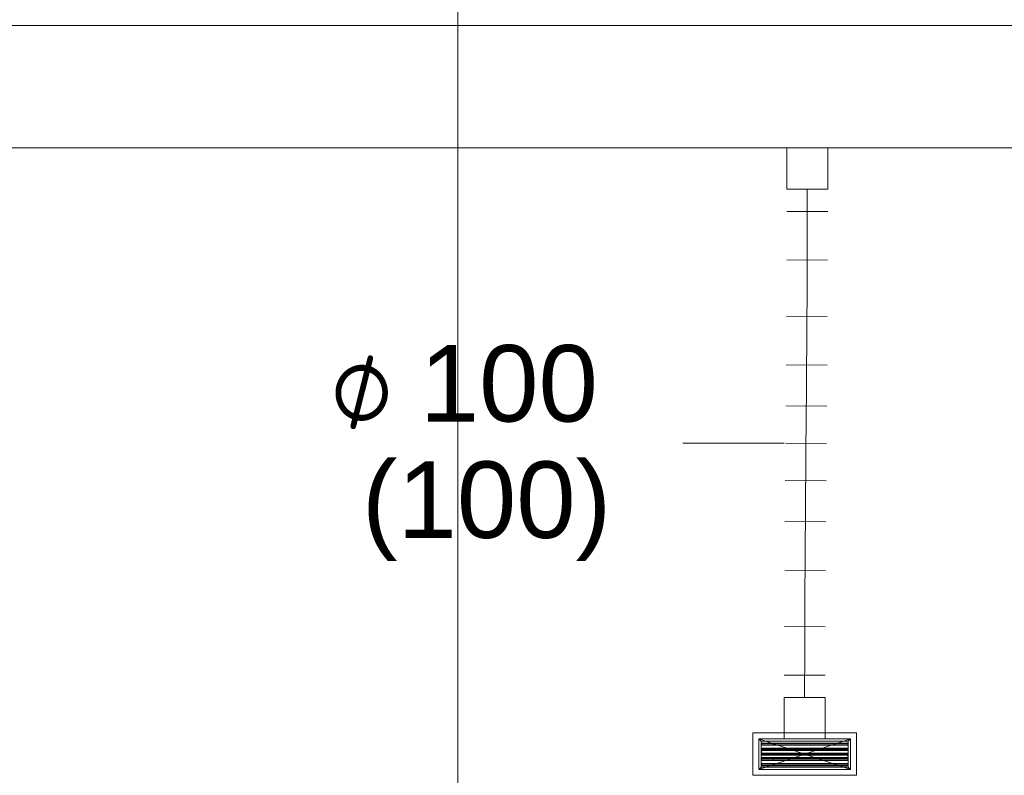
# Model space of a CAD drawing. Header units: metres. Extents: x 2.9 to 42.3, y -72.9 to -49.3.
# Tile 245 of 256: x 32.4 to 34.8, y -70.3 to -68.5. Entities that reach past the tile are written whole.
import ezdxf

# ---------------------------------------------------------------- set-up
doc = ezdxf.new("R2010")
doc.units = ezdxf.units.M
doc.linetypes.add('Oculto 1_5', pattern=[0.0022, 0.0015, -0.0007000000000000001])
for name, color, linetype, lineweight in [('A-DETL', 7, 'Oculto 1_5', 18), ('DUTOS', 7, 'Continuous', 18), ('FLEXIVEIS', 7, 'Continuous', 18), ('G-ANNO-SYMB', 7, 'Continuous', 9), ('G-IMPT', 7, 'Continuous', 18), ('M-HVAC-DUCT', 7, 'Continuous', 18), ('M-HVAC-DUCT-CNTR', 7, 'Continuous', 18)]:
    doc.layers.add(name, color=color, linetype=linetype, lineweight=lineweight)
doc.layers.add('M-HVAC-DUCT-IDEN', color=1, linetype='Continuous', lineweight=9, true_color=0xff0000)
doc.styles.add('Arial_1', font='arial.ttf', dxfattribs={"height": 0.1874999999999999})
doc.styles.add('Segoe UI Symbol', font='seguisym.ttf', dxfattribs={"height": 0.00238125})

# ---------------------------------------------------------------- blocks, each defined once
blk = doc.blocks.new('M_Tampa retangular - Padrão-945500-2PAV')
at = {"layer": 'M-HVAC-DUCT', "color": 96, "true_color": 0x008000}
for p, q in [((17.32632107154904, -70.22179347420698), (17.10132107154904, -70.22179347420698)), ((17.10132107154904, -70.22179347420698), (17.10132107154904, -70.29679347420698)), ((17.32632107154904, -70.29679347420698), (17.32632107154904, -70.22179347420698)), ((17.10132107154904, -70.29679347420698), (17.32632107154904, -70.29679347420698))]:
    blk.add_line(p, q, dxfattribs=at)
blk = doc.blocks.new('M_Encaixe de duto redondo - Padrão-945521-2PAV')
at = {"layer": 'M-HVAC-DUCT', "color": 96, "true_color": 0x008000}
for p, q in [((17.16382107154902, -70.12019347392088), (17.16382107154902, -70.22179347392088)), ((17.21382107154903, -70.12019347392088), (17.16382107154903, -70.12019347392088)), ((17.26382107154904, -70.12019347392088), (17.21382107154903, -70.12019347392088)), ((17.26382107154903, -70.22179347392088), (17.26382107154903, -70.12019347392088))]:
    blk.add_line(p, q, dxfattribs=at)
blk = doc.blocks.new('M_Encaixe de duto redondo - Padrão-V78-2PAV')
at = {"layer": 'M-HVAC-DUCT', "color": 96, "true_color": 0x008000}
for p, q in [((1.732587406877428e-14, 0.05000000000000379), (0.1016000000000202, 0.05000000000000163)), ((0.1016000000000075, -8.601395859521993e-15), (0.1016000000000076, 0.04999999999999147)), ((0.1016000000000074, -0.05000000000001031), (0.1016000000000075, -9.248947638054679e-15)), ((0.1016000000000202, -0.04999999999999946), (1.732587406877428e-14, -0.04999999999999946))]:
    blk.add_line(p, q, dxfattribs=at)
blk = doc.blocks.new('AH-0-AG 225x75 - TROX_AH-0-AG_225x75_dxf_QMODEL_916299a9_f66b_46ba_af9d_4a70e7dbf2f8-898152-2PAV')
at = {"layer": 'A-DETL', "color": 1, "linetype": 'Continuous', "true_color": 0xff0000}
for p, q in [((-0.1269999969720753, -0.05200000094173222), (-0.1269999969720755, 0.05200000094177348)), ((-0.1269999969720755, 0.05200000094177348), (0.1269999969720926, 0.05200000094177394)), ((0.1269999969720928, -0.05200000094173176), (0.1269999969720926, 0.05200000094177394)), ((-0.112500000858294, 0.03750000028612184), (-0.1070000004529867, 0.03199999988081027)), ((-0.1125000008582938, -0.03750000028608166), (-0.112500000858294, 0.03750000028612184)), ((-0.112500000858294, 0.03750000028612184), (-0.1070000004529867, 0.03199999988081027)), ((-0.1070000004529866, -0.03199999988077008), (-0.1070000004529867, 0.03199999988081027)), ((-0.1070000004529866, -0.03199999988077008), (-0.1070000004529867, 0.03199999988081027)), ((-0.1070000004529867, 0.03199999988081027), (0.1070000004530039, 0.03199999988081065)), ((-0.1059999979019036, 0.02700000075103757), (-0.1059999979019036, 0.02574999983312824)), ((0.1059999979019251, 0.02700000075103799), (-0.1059999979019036, 0.02700000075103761)), ((-0.1059999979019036, 0.0257499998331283), (-0.1059999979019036, 0.02274999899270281)), ((-0.1059999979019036, 0.0257499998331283), (0.1059999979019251, 0.02574999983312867)), ((-0.07699999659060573, 0.02574999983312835), (-0.0769999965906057, 0.02274999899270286)), ((0.1059999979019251, 0.02700000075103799), (0.1059999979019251, 0.02574999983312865)), ((0.1059999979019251, 0.02574999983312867), (0.1059999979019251, 0.02274999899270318)), ((0.1125000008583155, 0.03750000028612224), (0.1070000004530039, 0.03199999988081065)), ((0.1125000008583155, 0.03750000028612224), (0.1070000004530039, 0.03199999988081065)), ((0.107000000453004, -0.03199999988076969), (0.1070000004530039, 0.03199999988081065)), ((0.107000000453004, -0.03199999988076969), (0.1070000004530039, 0.03199999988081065)), ((0.1125000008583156, -0.03750000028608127), (0.1125000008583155, 0.03750000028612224)), ((-0.1065000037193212, 0.002500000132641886), (-0.1065000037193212, 0.002451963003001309)), ((0.1065000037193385, 0.002500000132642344), (-0.1065000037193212, 0.002500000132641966)), ((-0.1065000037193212, 0.002451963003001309), (-0.1065000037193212, 0.002309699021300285)), ((0.1065000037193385, 0.002451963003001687), (-0.1065000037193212, 0.002451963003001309)), ((-0.1065000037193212, 0.002309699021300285), (-0.1065000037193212, 0.002078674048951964)), ((0.1065000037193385, 0.002309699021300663), (-0.1065000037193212, 0.002309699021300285)), ((-0.1065000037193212, 0.002078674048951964), (-0.1065000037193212, 0.001767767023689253)), ((0.1065000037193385, 0.002078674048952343), (-0.1065000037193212, 0.002078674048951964)), ((-0.1065000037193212, 0.001767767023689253), (-0.1065000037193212, 0.001388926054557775)), ((0.1065000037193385, 0.001767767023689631), (-0.1065000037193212, 0.001767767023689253)), ((-0.1065000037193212, 0.001388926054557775), (-0.1065000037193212, 0.0009567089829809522)), ((0.1065000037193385, 0.001388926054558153), (-0.1065000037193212, 0.001388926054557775)), ((-0.1065000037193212, 0.0009567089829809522), (-0.1065000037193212, 0.0004877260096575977)), ((0.1065000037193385, 0.0009567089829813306), (-0.1065000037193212, 0.0009567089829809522)), ((-0.1065000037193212, 0.0004877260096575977), (-0.1065000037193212, 2.048055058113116e-14)), ((0.1065000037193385, 0.0004877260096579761), (-0.1065000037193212, 0.0004877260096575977)), ((-0.1065000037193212, 2.048055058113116e-14), (-0.1065000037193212, -0.0004877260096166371)), ((0.1065000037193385, 2.085891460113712e-14), (-0.1065000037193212, 2.048055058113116e-14)), ((-0.1059999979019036, 0.02150000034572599), (-0.1059999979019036, 0.02274999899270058)), ((-0.1059999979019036, 0.02274999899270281), (0.1059999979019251, 0.02274999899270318)), ((-0.1059999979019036, 0.02150000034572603), (0.1059999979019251, 0.0215000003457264)), ((-0.1059999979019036, 0.01449999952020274), (-0.1059999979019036, 0.01324999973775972)), ((0.1059999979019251, 0.01449999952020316), (-0.1059999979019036, 0.01449999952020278)), ((-0.1059999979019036, 0.01324999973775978), (-0.1059999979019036, 0.01025000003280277)), ((-0.1059999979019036, 0.01324999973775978), (0.1059999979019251, 0.01324999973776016)), ((-0.1059999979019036, 0.009000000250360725), (-0.1059999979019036, 0.01025000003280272)), ((-0.1059999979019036, 0.01025000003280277), (0.1059999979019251, 0.01025000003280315)), ((-0.1059999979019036, 0.009000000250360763), (0.1059999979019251, 0.009000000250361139)), ((-0.1055000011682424, 0.008708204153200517), (0.1065000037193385, 0.008708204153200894)), ((-0.1055000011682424, 0.008708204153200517), (-0.1055000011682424, 0.002309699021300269)), ((-0.07699999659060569, 0.01324999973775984), (-0.07699999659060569, 0.01025000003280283)), ((0.1059999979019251, 0.02150000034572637), (0.1059999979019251, 0.02274999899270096)), ((0.1059999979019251, 0.01449999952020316), (0.1059999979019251, 0.01324999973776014)), ((0.1059999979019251, 0.01324999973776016), (0.1059999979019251, 0.01025000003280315)), ((0.1059999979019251, 0.009000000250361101), (0.1059999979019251, 0.01025000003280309)), ((0.1065000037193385, 0.008708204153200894), (0.1065000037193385, 0.002309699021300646)), ((0.1065000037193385, 0.002500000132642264), (0.1065000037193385, 0.002451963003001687)), ((0.1065000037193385, 0.002451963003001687), (0.1065000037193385, 0.002309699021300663)), ((0.1065000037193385, 0.002309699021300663), (0.1065000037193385, 0.002078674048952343)), ((0.1065000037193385, 0.002078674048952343), (0.1065000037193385, 0.001767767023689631)), ((0.1065000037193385, 0.001767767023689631), (0.1065000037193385, 0.001388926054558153)), ((0.1065000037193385, 0.001388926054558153), (0.1065000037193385, 0.0009567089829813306)), ((0.1065000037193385, 0.0009567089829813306), (0.1065000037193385, 0.0004877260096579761)), ((0.1065000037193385, 0.0004877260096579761), (0.1065000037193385, 2.085891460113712e-14)), ((0.1065000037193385, 2.085891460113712e-14), (0.1065000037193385, -0.0004877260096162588)), ((-0.1065000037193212, -0.0004877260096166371), (-0.1065000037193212, -0.0009567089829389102)), ((0.1065000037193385, -0.0004877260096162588), (-0.1065000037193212, -0.0004877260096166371)), ((-0.1065000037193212, -0.0009567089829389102), (-0.1065000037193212, -0.001388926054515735)), ((0.1065000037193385, -0.0009567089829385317), (-0.1065000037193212, -0.0009567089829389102)), ((-0.1065000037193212, -0.001388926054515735), (-0.1065000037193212, -0.001767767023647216)), ((0.1065000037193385, -0.001388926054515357), (-0.1065000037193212, -0.001388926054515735)), ((-0.1065000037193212, -0.001767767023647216), (-0.1065000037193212, -0.002078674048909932)), ((0.1065000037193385, -0.001767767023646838), (-0.1065000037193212, -0.001767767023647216)), ((-0.1065000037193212, -0.001999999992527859), (0.105500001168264, -0.001999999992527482)), ((-0.1065000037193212, -0.001999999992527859), (-0.1065000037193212, -0.008708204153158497)), ((0.1065000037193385, -0.002500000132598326), (-0.1065000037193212, -0.002500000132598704)), ((-0.1065000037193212, -0.008708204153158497), (0.105500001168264, -0.00870820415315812)), ((-0.1059999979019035, -0.01049999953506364), (-0.1059999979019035, -0.01175000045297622)), ((0.1059999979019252, -0.01049999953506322), (-0.1059999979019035, -0.0104999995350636)), ((-0.1059999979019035, -0.011750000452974), (-0.1059999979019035, -0.01475000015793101)), ((-0.1059999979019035, -0.011750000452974), (0.1059999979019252, -0.01175000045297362)), ((-0.1059999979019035, -0.01599999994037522), (-0.1059999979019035, -0.01475000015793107)), ((-0.1059999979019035, -0.01475000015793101), (0.1059999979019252, -0.01475000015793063)), ((-0.1059999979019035, -0.01599999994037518), (0.1059999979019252, -0.01599999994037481)), ((-0.1059999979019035, -0.02299999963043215), (-0.1059999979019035, -0.02425000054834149)), ((0.1059999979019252, -0.02299999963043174), (-0.1059999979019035, -0.02299999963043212)), ((-0.07699999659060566, -0.01175000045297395), (-0.07699999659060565, -0.01475000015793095)), ((0.105500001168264, -0.001999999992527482), (0.105500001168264, -0.00870820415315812)), ((0.1065000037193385, -0.002078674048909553), (0.105500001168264, -0.002078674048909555)), ((0.1065000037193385, -0.002309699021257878), (0.105500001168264, -0.002309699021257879)), ((0.1065000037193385, -0.002451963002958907), (0.105500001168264, -0.002451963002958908)), ((0.1059999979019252, -0.003500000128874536), (0.1059999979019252, -0.002309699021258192)), ((0.1059999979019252, -0.01049999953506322), (0.1059999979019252, -0.01175000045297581)), ((0.1059999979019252, -0.01175000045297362), (0.1059999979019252, -0.01475000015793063)), ((0.1059999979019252, -0.01599999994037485), (0.1059999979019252, -0.01475000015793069)), ((0.1059999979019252, -0.02299999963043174), (0.1059999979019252, -0.02425000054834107)), ((0.1065000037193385, -0.0004877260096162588), (0.1065000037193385, -0.0009567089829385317)), ((0.1065000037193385, -0.0009567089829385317), (0.1065000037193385, -0.001388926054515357)), ((0.1065000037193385, -0.001388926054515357), (0.1065000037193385, -0.001767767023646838)), ((0.1065000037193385, -0.001767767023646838), (0.1065000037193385, -0.002078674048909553)), ((0.1065000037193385, -0.002078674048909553), (0.1065000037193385, -0.002309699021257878)), ((0.1065000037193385, -0.002309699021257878), (0.1065000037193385, -0.002451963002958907)), ((0.1065000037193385, -0.002500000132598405), (0.1065000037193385, -0.002451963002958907)), ((-0.1070000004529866, -0.03199999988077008), (-0.1125000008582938, -0.03750000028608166)), ((-0.1070000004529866, -0.03199999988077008), (-0.1125000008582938, -0.03750000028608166)), ((-0.1070000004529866, -0.03199999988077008), (0.107000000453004, -0.03199999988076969)), ((-0.1059999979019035, -0.02425000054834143), (-0.1059999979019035, -0.02724999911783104)), ((-0.1059999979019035, -0.02425000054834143), (0.1059999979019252, -0.02425000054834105)), ((-0.1059999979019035, -0.02850000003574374), (-0.1059999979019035, -0.0272499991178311)), ((-0.1059999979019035, -0.02724999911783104), (0.1059999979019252, -0.02724999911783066)), ((-0.1059999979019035, -0.0285000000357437), (0.1059999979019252, -0.02850000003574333)), ((-0.07699999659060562, -0.02425000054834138), (-0.07699999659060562, -0.02724999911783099)), ((-0.0549999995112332, -0.03760000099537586), (0.04492537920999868, -0.03760000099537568)), ((0.04492537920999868, -0.03760000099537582), (-0.0549999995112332, -0.037600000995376)), ((-0.04895999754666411, -0.03769999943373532), (-0.05119999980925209, -0.03769999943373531)), ((-0.04895999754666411, -0.03769999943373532), (-0.05119999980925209, -0.03769999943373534)), ((-0.05119999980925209, -0.03769999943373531), (-0.04950999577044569, -0.0376999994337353)), ((-0.05119999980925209, -0.03769999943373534), (-0.04950999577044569, -0.03769999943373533)), ((-0.0476300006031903, -0.03769999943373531), (-0.04950999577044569, -0.0376999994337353)), ((-0.0476300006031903, -0.03769999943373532), (-0.04950999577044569, -0.03769999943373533)), ((-0.04735999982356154, -0.03769999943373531), (-0.0476300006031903, -0.03769999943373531)), ((-0.04735999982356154, -0.03769999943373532), (-0.0476300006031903, -0.03769999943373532)), ((-0.04735999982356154, -0.0376999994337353), (-0.04617999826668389, -0.0376999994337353)), ((-0.04617999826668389, -0.03769999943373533), (-0.04735999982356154, -0.03769999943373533)), ((-0.04449999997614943, -0.0376999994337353), (-0.04331999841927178, -0.0376999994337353)), ((-0.04331999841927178, -0.03769999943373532), (-0.04449999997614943, -0.03769999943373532)), ((-0.04184999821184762, -0.03769999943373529), (-0.04066999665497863, -0.03769999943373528)), ((-0.04066999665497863, -0.03769999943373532), (-0.04184999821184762, -0.03769999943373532)), ((-0.04066999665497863, -0.03769999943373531), (-0.03772000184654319, -0.03769999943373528)), ((-0.04066999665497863, -0.03769999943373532), (-0.03772000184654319, -0.0376999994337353)), ((-0.03772000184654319, -0.03769999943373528), (-0.03654000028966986, -0.03769999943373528)), ((-0.03654000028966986, -0.03769999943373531), (-0.03772000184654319, -0.03769999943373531)), ((-0.03487999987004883, -0.03769999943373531), (-0.0337000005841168, -0.03769999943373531)), ((-0.0337000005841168, -0.03769999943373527), (-0.03487999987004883, -0.03769999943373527)), ((-0.03369000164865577, -0.03769999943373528), (-0.0337000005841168, -0.03769999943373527)), ((-0.03369000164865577, -0.0376999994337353), (-0.0337000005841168, -0.03769999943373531)), ((-0.03369000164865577, -0.03769999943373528), (-0.0310300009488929, -0.03769999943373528)), ((-0.0310300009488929, -0.03769999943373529), (-0.03369000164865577, -0.0376999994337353)), ((-0.0310300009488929, -0.03769999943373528), (-0.03103999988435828, -0.03769999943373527)), ((-0.0310300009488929, -0.03769999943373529), (-0.03103999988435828, -0.0376999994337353)), ((-0.02986000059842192, -0.0376999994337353), (-0.03103999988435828, -0.0376999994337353)), ((-0.03103999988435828, -0.03769999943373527), (-0.02986000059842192, -0.03769999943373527)), ((-0.0282916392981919, -0.03769999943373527), (-0.02773274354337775, -0.03769999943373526)), ((-0.0282916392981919, -0.03769999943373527), (-0.02828000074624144, -0.03769999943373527)), ((-0.02773274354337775, -0.0376999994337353), (-0.0282916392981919, -0.0376999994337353)), ((-0.0282916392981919, -0.0376999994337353), (-0.02828000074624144, -0.03769999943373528)), ((-0.02828000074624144, -0.03769999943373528), (-0.02795000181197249, -0.03769999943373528)), ((-0.02828000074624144, -0.03769999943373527), (-0.02795000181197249, -0.03769999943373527)), ((-0.02756034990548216, -0.03769999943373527), (-0.02795000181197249, -0.03769999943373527)), ((-0.02756034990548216, -0.03769999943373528), (-0.02795000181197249, -0.03769999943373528)), ((-0.02773274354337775, -0.03769999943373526), (-0.0271307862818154, -0.03769999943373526)), ((-0.0271307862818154, -0.0376999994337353), (-0.02773274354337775, -0.0376999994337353)), ((-0.02756034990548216, -0.03769999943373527), (-0.02724024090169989, -0.03769999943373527)), ((-0.02724024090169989, -0.03769999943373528), (-0.02756034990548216, -0.03769999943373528)), ((-0.02724024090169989, -0.03769999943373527), (-0.02689546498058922, -0.03769999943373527)), ((-0.02689546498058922, -0.03769999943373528), (-0.02724024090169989, -0.03769999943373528)), ((-0.0271307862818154, -0.03769999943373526), (-0.02650825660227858, -0.03769999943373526)), ((-0.02650825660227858, -0.0376999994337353), (-0.0271307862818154, -0.0376999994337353)), ((-0.02689546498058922, -0.03769999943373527), (-0.02653890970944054, -0.03769999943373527)), ((-0.02653890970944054, -0.03769999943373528), (-0.02689546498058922, -0.03769999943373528)), ((-0.02653890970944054, -0.03769999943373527), (-0.0261838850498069, -0.03769999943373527)), ((-0.0261838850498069, -0.03769999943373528), (-0.02653890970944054, -0.03769999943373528)), ((-0.02650825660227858, -0.03769999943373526), (-0.02588840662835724, -0.03769999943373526)), ((-0.02588840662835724, -0.0376999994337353), (-0.02650825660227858, -0.0376999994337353)), ((-0.0261838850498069, -0.03769999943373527), (-0.02584366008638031, -0.03769999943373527)), ((-0.02584366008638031, -0.03769999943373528), (-0.0261838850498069, -0.03769999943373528)), ((-0.02588840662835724, -0.03769999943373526), (-0.02529439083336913, -0.03769999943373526)), ((-0.02529439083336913, -0.03769999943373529), (-0.02588840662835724, -0.0376999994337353)), ((-0.02584366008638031, -0.03769999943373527), (-0.02553093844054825, -0.03769999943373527)), ((-0.02553093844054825, -0.03769999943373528), (-0.02584366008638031, -0.03769999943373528)), ((-0.02553093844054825, -0.03769999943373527), (-0.02525740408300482, -0.03769999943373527)), ((-0.02525740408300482, -0.03769999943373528), (-0.02553093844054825, -0.03769999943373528)), ((-0.02529439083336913, -0.03769999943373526), (-0.0247483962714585, -0.03769999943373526)), ((-0.0247483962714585, -0.03769999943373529), (-0.02529439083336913, -0.03769999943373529)), ((-0.02525740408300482, -0.03769999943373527), (-0.02503327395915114, -0.03769999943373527)), ((-0.02503327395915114, -0.03769999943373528), (-0.02525740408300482, -0.03769999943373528)), ((-0.02503327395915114, -0.03769999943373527), (-0.02486691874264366, -0.03769999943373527)), ((-0.02486691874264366, -0.03769999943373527), (-0.02503327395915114, -0.03769999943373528)), ((-0.02486691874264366, -0.03769999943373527), (-0.02476455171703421, -0.03769999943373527)), ((-0.02476455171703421, -0.03769999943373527), (-0.02486691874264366, -0.03769999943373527)), ((-0.02476455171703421, -0.03769999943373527), (-0.0247299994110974, -0.03769999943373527)), ((-0.0247299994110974, -0.03769999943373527), (-0.02476455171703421, -0.03769999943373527)), ((-0.0247483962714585, -0.03769999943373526), (-0.02427081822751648, -0.03769999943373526)), ((-0.02427081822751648, -0.03769999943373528), (-0.0247483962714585, -0.03769999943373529)), ((-0.02427081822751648, -0.03769999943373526), (-0.02387949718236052, -0.03769999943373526)), ((-0.02387949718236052, -0.03769999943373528), (-0.02427081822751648, -0.03769999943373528)), ((-0.02387949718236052, -0.03769999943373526), (-0.02358905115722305, -0.03769999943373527)), ((-0.02358905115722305, -0.03769999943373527), (-0.02387949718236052, -0.03769999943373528)), ((-0.02358905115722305, -0.03769999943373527), (-0.02341032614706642, -0.03769999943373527)), ((-0.02341032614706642, -0.03769999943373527), (-0.02358905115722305, -0.03769999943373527)), ((-0.02341032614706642, -0.03769999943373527), (-0.02335000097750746, -0.03769999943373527)), ((-0.02335000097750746, -0.03769999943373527), (-0.02341032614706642, -0.03769999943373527)), ((-0.01913999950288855, -0.03769999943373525), (-0.02179999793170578, -0.03769999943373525)), ((-0.01913999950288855, -0.03769999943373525), (-0.02179999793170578, -0.03769999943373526)), ((-0.01913999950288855, -0.03769999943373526), (-0.02179999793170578, -0.03769999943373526)), ((-0.01913999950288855, -0.03769999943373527), (-0.02179999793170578, -0.03769999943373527)), ((-0.01913999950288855, -0.03769999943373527), (-0.02179999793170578, -0.03769999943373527)), ((-0.01913999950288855, -0.03769999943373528), (-0.02179999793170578, -0.03769999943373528)), ((-0.01913999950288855, -0.03769999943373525), (-0.01795999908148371, -0.03769999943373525)), ((-0.01795999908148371, -0.03769999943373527), (-0.01913999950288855, -0.03769999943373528)), ((-0.01648500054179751, -0.03769999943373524), (-0.01451500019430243, -0.03769999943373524)), ((-0.01451500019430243, -0.03769999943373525), (-0.01648500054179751, -0.03769999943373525)), ((-0.01451500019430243, -0.03769999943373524), (-0.0133400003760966, -0.03769999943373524)), ((-0.01451500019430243, -0.03769999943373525), (-0.01450999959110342, -0.03769999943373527)), ((-0.01333000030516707, -0.03769999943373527), (-0.01450999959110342, -0.03769999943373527)), ((-0.0133400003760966, -0.03769999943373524), (-0.01126499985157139, -0.03769999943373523)), ((-0.0133400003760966, -0.03769999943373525), (-0.01126499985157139, -0.03769999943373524)), ((-0.0133400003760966, -0.03769999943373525), (-0.01333000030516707, -0.03769999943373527)), ((-0.01174717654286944, -0.03769999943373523), (-0.01181999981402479, -0.03769999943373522)), ((-0.01181999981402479, -0.03769999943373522), (-0.01174717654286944, -0.03769999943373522)), ((-0.01153150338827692, -0.03769999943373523), (-0.01174717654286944, -0.03769999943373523)), ((-0.01174717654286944, -0.03769999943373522), (-0.01153150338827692, -0.03769999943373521)), ((-0.01118127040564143, -0.03769999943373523), (-0.01153150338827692, -0.03769999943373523)), ((-0.01153150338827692, -0.03769999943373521), (-0.01118127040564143, -0.03769999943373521)), ((-0.01070993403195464, -0.03769999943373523), (-0.01118127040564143, -0.03769999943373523)), ((-0.01118127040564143, -0.03769999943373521), (-0.01070993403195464, -0.03769999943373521)), ((-0.0110213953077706, -0.03769999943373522), (-0.01108000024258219, -0.03769999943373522)), ((-0.01108000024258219, -0.03769999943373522), (-0.0110213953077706, -0.03769999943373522)), ((-0.01084783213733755, -0.03769999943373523), (-0.0110213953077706, -0.03769999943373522)), ((-0.0110213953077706, -0.03769999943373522), (-0.01084783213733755, -0.03769999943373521)), ((-0.01056598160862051, -0.03769999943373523), (-0.01084783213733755, -0.03769999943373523)), ((-0.01084783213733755, -0.03769999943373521), (-0.01056598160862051, -0.03769999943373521)), ((-0.01013561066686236, -0.03769999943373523), (-0.01070993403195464, -0.03769999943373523)), ((-0.01070993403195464, -0.03769999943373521), (-0.01013561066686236, -0.03769999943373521)), ((-0.01011000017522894, -0.03769999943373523), (-0.01056598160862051, -0.03769999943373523)), ((-0.01056598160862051, -0.03769999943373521), (-0.01018667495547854, -0.03769999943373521)), ((-0.01018667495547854, -0.03769999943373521), (-0.00972448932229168, -0.03769999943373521)), ((-0.009480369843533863, -0.03769999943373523), (-0.01013561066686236, -0.03769999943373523)), ((-0.01013561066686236, -0.03769999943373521), (-0.009480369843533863, -0.0376999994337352)), ((-0.009160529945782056, -0.03769999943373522), (-0.01011000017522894, -0.03769999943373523)), ((-0.008650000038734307, -0.03769999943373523), (-0.01011000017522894, -0.03769999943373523)), ((-0.01011000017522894, -0.03769999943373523), (-0.00972448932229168, -0.03769999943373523)), ((-0.009826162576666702, -0.03769999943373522), (-0.009875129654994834, -0.03769999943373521)), ((-0.009875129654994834, -0.03769999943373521), (-0.00987134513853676, -0.03769999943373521)), ((-0.00987134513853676, -0.03769999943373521), (-0.009814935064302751, -0.03769999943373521)), ((-0.009726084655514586, -0.03769999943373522), (-0.009826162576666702, -0.03769999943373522)), ((-0.009814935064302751, -0.03769999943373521), (-0.009707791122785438, -0.03769999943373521)), ((-0.009578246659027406, -0.03769999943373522), (-0.009726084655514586, -0.03769999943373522)), ((-0.00919718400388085, -0.03769999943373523), (-0.00972448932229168, -0.03769999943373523)), ((-0.00972448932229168, -0.03769999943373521), (-0.00919718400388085, -0.03769999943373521)), ((-0.009707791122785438, -0.03769999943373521), (-0.009553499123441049, -0.03769999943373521)), ((-0.009387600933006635, -0.03769999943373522), (-0.009578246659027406, -0.03769999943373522)), ((-0.009553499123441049, -0.03769999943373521), (-0.009357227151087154, -0.03769999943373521)), ((-0.008769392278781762, -0.03769999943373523), (-0.009480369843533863, -0.03769999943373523)), ((-0.009480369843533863, -0.0376999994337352), (-0.008769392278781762, -0.0376999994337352)), ((-0.009160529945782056, -0.03769999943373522), (-0.009387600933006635, -0.03769999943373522)), ((-0.009357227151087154, -0.03769999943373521), (-0.009125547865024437, -0.03769999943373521)), ((-0.008625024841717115, -0.03769999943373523), (-0.00919718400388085, -0.03769999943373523)), ((-0.00919718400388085, -0.03769999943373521), (-0.008625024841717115, -0.0376999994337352)), ((-0.009125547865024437, -0.03769999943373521), (-0.008866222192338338, -0.03769999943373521)), ((-0.008860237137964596, -0.03769999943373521), (-0.008876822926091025, -0.03769999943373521)), ((-0.008876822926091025, -0.03769999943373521), (-0.008816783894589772, -0.03769999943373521)), ((-0.008866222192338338, -0.03769999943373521), (-0.008587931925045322, -0.03769999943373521)), ((-0.008769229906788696, -0.03769999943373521), (-0.008860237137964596, -0.03769999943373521)), ((-0.008816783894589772, -0.03769999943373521), (-0.008688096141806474, -0.03769999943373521)), ((-0.008030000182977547, -0.0376999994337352), (-0.008769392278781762, -0.0376999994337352)), ((-0.008030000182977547, -0.03769999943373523), (-0.008769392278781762, -0.03769999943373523)), ((-0.008615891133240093, -0.03769999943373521), (-0.008769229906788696, -0.03769999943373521)), ((-0.008688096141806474, -0.03769999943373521), (-0.008507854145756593, -0.03769999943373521)), ((-0.00749999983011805, -0.03769999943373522), (-0.008650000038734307, -0.03769999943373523)), ((-0.008030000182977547, -0.0376999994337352), (-0.008625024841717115, -0.0376999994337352)), ((-0.008030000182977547, -0.03769999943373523), (-0.008625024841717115, -0.03769999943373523)), ((-0.008615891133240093, -0.03769999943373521), (-0.008280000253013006, -0.03769999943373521)), ((-0.008587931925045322, -0.03769999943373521), (-0.008299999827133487, -0.03769999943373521)), ((-0.008587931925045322, -0.03769999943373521), (-0.007489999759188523, -0.03769999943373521)), ((-0.008507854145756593, -0.03769999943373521), (-0.008299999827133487, -0.03769999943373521)), ((-0.008507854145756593, -0.03769999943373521), (-0.007489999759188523, -0.03769999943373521)), ((-0.00749999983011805, -0.03769999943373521), (-0.008280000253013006, -0.03769999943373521)), ((-0.008030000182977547, -0.0376999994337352), (-0.007434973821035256, -0.0376999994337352)), ((-0.007290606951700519, -0.0376999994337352), (-0.008030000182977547, -0.0376999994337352)), ((-0.007434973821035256, -0.03769999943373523), (-0.008030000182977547, -0.03769999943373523)), ((-0.007290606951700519, -0.03769999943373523), (-0.008030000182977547, -0.03769999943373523)), ((-0.007489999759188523, -0.03769999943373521), (-0.007504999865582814, -0.03769999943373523)), ((-0.006495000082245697, -0.03769999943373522), (-0.007504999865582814, -0.03769999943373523)), ((-0.007489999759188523, -0.03769999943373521), (-0.006495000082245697, -0.0376999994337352)), ((-0.007434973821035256, -0.0376999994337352), (-0.006862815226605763, -0.0376999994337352)), ((-0.006862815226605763, -0.03769999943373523), (-0.007434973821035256, -0.03769999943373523)), ((-0.007290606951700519, -0.0376999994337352), (-0.006579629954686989, -0.0376999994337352)), ((-0.006579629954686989, -0.03769999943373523), (-0.007290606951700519, -0.03769999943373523)), ((-0.006862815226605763, -0.0376999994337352), (-0.006335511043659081, -0.0376999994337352)), ((-0.006335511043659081, -0.03769999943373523), (-0.006862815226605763, -0.03769999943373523)), ((-0.006579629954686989, -0.0376999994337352), (-0.005924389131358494, -0.0376999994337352)), ((-0.005924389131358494, -0.03769999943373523), (-0.006579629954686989, -0.03769999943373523)), ((-0.006335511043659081, -0.0376999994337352), (-0.005873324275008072, -0.0376999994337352)), ((-0.005873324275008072, -0.03769999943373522), (-0.006335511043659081, -0.03769999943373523)), ((-0.005924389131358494, -0.0376999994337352), (-0.005350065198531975, -0.0376999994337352)), ((-0.005350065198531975, -0.03769999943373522), (-0.005924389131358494, -0.03769999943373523)), ((-0.005873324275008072, -0.0376999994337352), (-0.005494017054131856, -0.0376999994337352)), ((-0.005494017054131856, -0.03769999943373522), (-0.005873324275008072, -0.03769999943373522)), ((-0.005494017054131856, -0.0376999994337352), (-0.005212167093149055, -0.03769999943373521)), ((-0.005212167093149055, -0.03769999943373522), (-0.005494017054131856, -0.03769999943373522)), ((-0.005350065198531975, -0.0376999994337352), (-0.004878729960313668, -0.0376999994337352)), ((-0.004878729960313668, -0.03769999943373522), (-0.005350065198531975, -0.03769999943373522)), ((-0.005212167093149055, -0.03769999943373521), (-0.005038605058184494, -0.03769999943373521)), ((-0.005038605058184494, -0.03769999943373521), (-0.005212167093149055, -0.03769999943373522)), ((-0.005038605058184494, -0.03769999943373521), (-0.004980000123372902, -0.03769999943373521)), ((-0.004980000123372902, -0.03769999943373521), (-0.005038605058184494, -0.03769999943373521)), ((-0.004878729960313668, -0.0376999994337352), (-0.004528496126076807, -0.0376999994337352)), ((-0.004528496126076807, -0.03769999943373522), (-0.004878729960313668, -0.03769999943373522)), ((-0.004528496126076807, -0.0376999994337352), (-0.004312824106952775, -0.03769999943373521)), ((-0.004312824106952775, -0.03769999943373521), (-0.004528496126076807, -0.03769999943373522)), ((-0.004500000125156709, -0.03769999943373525), (-0.001059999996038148, -0.03769999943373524)), ((-0.001059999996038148, -0.03769999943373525), (-0.004500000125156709, -0.03769999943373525)), ((-0.004312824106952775, -0.03769999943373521), (-0.004239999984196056, -0.03769999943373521)), ((-0.004239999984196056, -0.03769999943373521), (-0.004312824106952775, -0.03769999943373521)), ((-0.001079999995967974, -0.03769999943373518), (-0.004300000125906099, -0.03769999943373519)), ((0.003850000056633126, -0.03769999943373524), (-0.004300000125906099, -0.03769999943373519)), ((-0.003709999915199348, -0.03769999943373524), (-0.0002699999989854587, -0.03769999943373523)), ((-0.0002699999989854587, -0.03769999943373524), (-0.003709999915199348, -0.03769999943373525)), ((-0.002919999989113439, -0.03769999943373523), (0.0005199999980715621, -0.03769999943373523)), ((0.0005199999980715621, -0.03769999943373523), (-0.002919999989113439, -0.03769999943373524)), ((0.001250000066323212, -0.03769999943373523), (-0.00219000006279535, -0.03769999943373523)), ((-0.00219000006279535, -0.03769999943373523), (0.0007799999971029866, -0.03769999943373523)), ((0.0004099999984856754, -0.03769999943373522), (-0.001499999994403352, -0.03769999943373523)), ((-0.001499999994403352, -0.03769999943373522), (-6.999999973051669e-05, -0.03769999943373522)), ((-0.001079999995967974, -0.03769999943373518), (0.007220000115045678, -0.03769999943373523)), ((0.0004099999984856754, -0.03769999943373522), (-6.999999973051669e-05, -0.03769999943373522)), ((0.001250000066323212, -0.03769999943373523), (0.0007799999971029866, -0.03769999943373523)), ((0.001470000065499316, -0.0376999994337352), (0.004910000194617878, -0.03769999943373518)), ((0.004910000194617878, -0.0376999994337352), (0.001470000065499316, -0.0376999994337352)), ((0.001899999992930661, -0.0376999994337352), (0.004069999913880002, -0.0376999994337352)), ((0.001899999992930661, -0.0376999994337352), (0.002379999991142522, -0.03769999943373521)), ((0.002259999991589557, -0.03769999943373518), (0.005700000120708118, -0.03769999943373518)), ((0.005700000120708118, -0.03769999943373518), (0.002259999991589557, -0.03769999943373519)), ((0.004069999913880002, -0.0376999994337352), (0.002379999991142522, -0.03769999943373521)), ((0.003050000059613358, -0.03769999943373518), (0.006490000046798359, -0.03769999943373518)), ((0.006490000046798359, -0.03769999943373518), (0.003050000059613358, -0.03769999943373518)), ((0.007220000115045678, -0.03769999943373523), (0.003850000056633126, -0.03769999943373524)), ((0.007535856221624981, -0.03769999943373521), (0.007409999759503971, -0.03769999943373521)), ((0.007409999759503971, -0.03769999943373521), (0.007535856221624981, -0.0376999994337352)), ((0.007908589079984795, -0.03769999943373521), (0.007535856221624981, -0.03769999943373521)), ((0.007535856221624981, -0.0376999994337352), (0.007908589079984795, -0.03769999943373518)), ((0.00851387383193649, -0.03769999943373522), (0.007908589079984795, -0.03769999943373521)), ((0.007908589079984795, -0.03769999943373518), (0.00851387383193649, -0.03769999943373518)), ((0.009328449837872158, -0.03769999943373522), (0.00851387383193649, -0.03769999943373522)), ((0.00851387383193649, -0.03769999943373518), (0.009328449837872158, -0.03769999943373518)), ((0.01032101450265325, -0.03769999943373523), (0.009328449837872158, -0.03769999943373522)), ((0.009328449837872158, -0.03769999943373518), (0.01032101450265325, -0.03769999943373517)), ((0.01145342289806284, -0.03769999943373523), (0.01032101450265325, -0.03769999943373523)), ((0.01032101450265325, -0.03769999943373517), (0.01145342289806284, -0.03769999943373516)), ((0.01067436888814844, -0.0376999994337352), (0.01061000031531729, -0.0376999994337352)), ((0.01061000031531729, -0.0376999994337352), (0.01067436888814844, -0.03769999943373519)), ((0.01086500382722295, -0.03769999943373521), (0.01067436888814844, -0.0376999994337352)), ((0.01067436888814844, -0.03769999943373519), (0.01086500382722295, -0.03769999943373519)), ((0.01117457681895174, -0.03769999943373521), (0.01086500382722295, -0.03769999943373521)), ((0.01086500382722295, -0.03769999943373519), (0.01117457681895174, -0.03769999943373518)), ((0.0115911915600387, -0.03769999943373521), (0.01117457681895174, -0.03769999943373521)), ((0.01117457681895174, -0.03769999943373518), (0.0115911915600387, -0.03769999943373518)), ((0.0126821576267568, -0.03769999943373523), (0.01145342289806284, -0.03769999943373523)), ((0.01145342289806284, -0.03769999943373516), (0.0126821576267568, -0.03769999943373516)), ((0.01209884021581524, -0.03769999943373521), (0.0115911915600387, -0.03769999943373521)), ((0.0115911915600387, -0.03769999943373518), (0.01209884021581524, -0.03769999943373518)), ((0.01267801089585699, -0.03769999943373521), (0.01209884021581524, -0.03769999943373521)), ((0.01209884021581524, -0.03769999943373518), (0.01267801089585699, -0.03769999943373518)), ((0.01330644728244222, -0.03769999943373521), (0.01267801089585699, -0.03769999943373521)), ((0.01267801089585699, -0.03769999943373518), (0.01330644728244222, -0.03769999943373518)), ((0.01396000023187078, -0.03769999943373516), (0.0126821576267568, -0.03769999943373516)), ((0.01396000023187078, -0.03769999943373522), (0.0126821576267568, -0.03769999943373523)), ((0.01396000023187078, -0.03769999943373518), (0.01330644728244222, -0.03769999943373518)), ((0.01396000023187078, -0.03769999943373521), (0.01330644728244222, -0.03769999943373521)), ((0.01396000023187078, -0.03769999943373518), (0.01461355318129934, -0.03769999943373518)), ((0.01523784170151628, -0.03769999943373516), (0.01396000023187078, -0.03769999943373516)), ((0.01461355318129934, -0.03769999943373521), (0.01396000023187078, -0.03769999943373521)), ((0.01523784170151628, -0.03769999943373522), (0.01396000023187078, -0.03769999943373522)), ((0.01461355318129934, -0.03769999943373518), (0.01524198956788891, -0.03769999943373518)), ((0.01524198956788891, -0.03769999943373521), (0.01461355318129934, -0.03769999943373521)), ((0.01523784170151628, -0.03769999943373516), (0.01646657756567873, -0.03769999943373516)), ((0.01646657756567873, -0.03769999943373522), (0.01523784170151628, -0.03769999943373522)), ((0.01524198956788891, -0.03769999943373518), (0.01582116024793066, -0.03769999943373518)), ((0.01582116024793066, -0.0376999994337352), (0.01524198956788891, -0.03769999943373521)), ((0.01582116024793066, -0.03769999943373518), (0.01632880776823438, -0.03769999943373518)), ((0.01632880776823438, -0.0376999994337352), (0.01582116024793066, -0.0376999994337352)), ((0.01632880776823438, -0.03769999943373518), (0.01674542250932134, -0.03769999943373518)), ((0.01674542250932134, -0.0376999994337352), (0.01632880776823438, -0.0376999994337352)), ((0.01646657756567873, -0.03769999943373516), (0.01759898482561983, -0.03769999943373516)), ((0.01759898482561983, -0.03769999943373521), (0.01646657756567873, -0.03769999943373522)), ((0.01674542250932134, -0.03769999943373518), (0.01705499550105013, -0.03769999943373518)), ((0.01705499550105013, -0.03769999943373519), (0.01674542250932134, -0.0376999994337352)), ((0.01705499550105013, -0.03769999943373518), (0.01724563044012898, -0.03769999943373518)), ((0.01724563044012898, -0.03769999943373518), (0.01705499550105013, -0.03769999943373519)), ((0.01724563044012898, -0.03769999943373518), (0.01731000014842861, -0.03769999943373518)), ((0.01731000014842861, -0.03769999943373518), (0.01724563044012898, -0.03769999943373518)), ((0.01759898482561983, -0.03769999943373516), (0.01859155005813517, -0.03769999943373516)), ((0.01859155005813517, -0.03769999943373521), (0.01759898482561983, -0.03769999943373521)), ((0.01859155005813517, -0.03769999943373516), (0.01940612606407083, -0.03769999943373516)), ((0.01940612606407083, -0.0376999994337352), (0.01859155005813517, -0.03769999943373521)), ((0.01940612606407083, -0.03769999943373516), (0.02001141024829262, -0.03769999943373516)), ((0.02001141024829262, -0.03769999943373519), (0.01940612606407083, -0.0376999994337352)), ((0.02001141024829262, -0.03769999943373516), (0.02038414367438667, -0.03769999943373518)), ((0.02038414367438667, -0.03769999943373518), (0.02001141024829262, -0.03769999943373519)), ((0.02038414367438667, -0.03769999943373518), (0.02050999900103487, -0.03769999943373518)), ((0.02050999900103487, -0.03769999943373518), (0.02038414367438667, -0.03769999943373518)), ((0.02422448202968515, -0.03769999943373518), (0.02158000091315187, -0.03769999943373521)), ((0.02563999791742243, -0.0376999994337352), (0.02158000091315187, -0.03769999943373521)), ((0.02237924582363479, -0.03769999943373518), (0.02224350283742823, -0.03769999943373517)), ((0.02224350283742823, -0.03769999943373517), (0.02225399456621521, -0.03769999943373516)), ((0.02225399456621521, -0.03769999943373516), (0.02241036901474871, -0.03769999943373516)), ((0.02265667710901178, -0.03769999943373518), (0.02237924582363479, -0.03769999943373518)), ((0.02241036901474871, -0.03769999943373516), (0.02270739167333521, -0.03769999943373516)), ((0.02306650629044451, -0.03769999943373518), (0.02265667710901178, -0.03769999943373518)), ((0.02270739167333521, -0.03769999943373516), (0.02313511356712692, -0.03769999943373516)), ((0.02359500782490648, -0.03769999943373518), (0.02306650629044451, -0.03769999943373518)), ((0.02313511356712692, -0.03769999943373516), (0.02367920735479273, -0.03769999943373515)), ((0.02422448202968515, -0.03769999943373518), (0.02359500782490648, -0.03769999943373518)), ((0.02367920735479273, -0.03769999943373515), (0.02432145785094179, -0.03769999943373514)), ((0.02432145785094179, -0.03769999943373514), (0.02504034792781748, -0.03769999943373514)), ((0.02503554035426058, -0.03769999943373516), (0.02498502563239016, -0.03769999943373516)), ((0.02498502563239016, -0.03769999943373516), (0.02498892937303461, -0.03769999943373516)), ((0.02498892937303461, -0.03769999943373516), (0.02504712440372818, -0.03769999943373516)), ((0.02513878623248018, -0.03769999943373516), (0.02503554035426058, -0.03769999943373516)), ((0.02504034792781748, -0.03769999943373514), (0.02581180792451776, -0.03769999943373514)), ((0.02504712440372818, -0.03769999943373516), (0.02515765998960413, -0.03769999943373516)), ((0.02529130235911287, -0.03769999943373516), (0.02513878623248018, -0.03769999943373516)), ((0.02515765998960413, -0.03769999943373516), (0.02531683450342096, -0.03769999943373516)), ((0.02548798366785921, -0.03769999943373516), (0.02529130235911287, -0.03769999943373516)), ((0.02531683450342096, -0.03769999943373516), (0.02551931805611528, -0.03769999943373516)), ((0.02572223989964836, -0.03769999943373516), (0.02548798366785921, -0.03769999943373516)), ((0.02551931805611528, -0.03769999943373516), (0.02575832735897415, -0.03769999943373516)), ((0.02882000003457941, -0.03769999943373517), (0.02563999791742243, -0.0376999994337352)), ((0.02572223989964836, -0.03769999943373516), (0.02664999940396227, -0.03769999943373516)), ((0.02575832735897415, -0.03769999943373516), (0.02602586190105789, -0.03769999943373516)), ((0.02581180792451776, -0.03769999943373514), (0.02661000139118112, -0.03769999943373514)), ((0.02602586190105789, -0.03769999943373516), (0.0263129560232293, -0.03769999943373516)), ((0.0263129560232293, -0.03769999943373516), (0.02661000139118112, -0.03769999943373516)), ((0.02661000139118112, -0.03769999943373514), (0.0288149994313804, -0.03769999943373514)), ((0.02661000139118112, -0.03769999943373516), (0.02882000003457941, -0.03769999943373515)), ((0.02882000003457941, -0.03769999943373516), (0.02664999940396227, -0.03769999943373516)), ((0.0288149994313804, -0.03769999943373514), (0.03161999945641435, -0.03769999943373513)), ((0.03161999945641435, -0.03769999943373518), (0.02882000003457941, -0.0376999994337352)), ((0.03396500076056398, -0.03769999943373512), (0.03721499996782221, -0.03769999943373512)), ((0.03721499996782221, -0.03769999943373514), (0.03396500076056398, -0.03769999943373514)), ((0.03721499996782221, -0.03769999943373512), (0.04046499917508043, -0.03769999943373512)), ((0.04046499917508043, -0.03769999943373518), (0.03721499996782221, -0.03769999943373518)), ((0.04046499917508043, -0.03769999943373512), (0.04371500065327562, -0.03769999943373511)), ((0.04046499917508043, -0.03769999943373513), (0.04371500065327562, -0.03769999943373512)), ((0.1059999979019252, -0.02425000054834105), (0.1059999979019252, -0.02724999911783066)), ((0.1059999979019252, -0.02850000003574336), (0.1059999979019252, -0.02724999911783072)), ((0.107000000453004, -0.03199999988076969), (0.1125000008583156, -0.03750000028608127)), ((0.107000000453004, -0.03199999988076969), (0.1125000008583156, -0.03750000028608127)), ((0.1269999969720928, -0.05200000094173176), (-0.1269999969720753, -0.05200000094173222)), ((-0.05497372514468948, -0.05200000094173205), (0.04492705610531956, -0.05200000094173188))]:
    blk.add_line(p, q, dxfattribs=at)
at = {"layer": 'G-IMPT', "color": 1, "true_color": 0xff0000}
for p, q in [((-0.1269999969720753, -0.05200000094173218), (-0.1269999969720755, 0.05200000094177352)), ((-0.1269999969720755, 0.05200000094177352), (0.1269999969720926, 0.05200000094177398)), ((-0.1269999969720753, -0.05200000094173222), (-0.1269999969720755, 0.05200000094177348)), ((-0.1269999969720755, 0.05200000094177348), (0.1269999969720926, 0.05200000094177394)), ((0.1269999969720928, -0.05200000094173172), (0.1269999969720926, 0.05200000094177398)), ((0.1269999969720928, -0.05200000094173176), (0.1269999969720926, 0.05200000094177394)), ((0.04497498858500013, -0.03760000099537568), (0.04899999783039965, -0.03760000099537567)), ((0.04899999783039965, -0.03760000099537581), (0.04497498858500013, -0.03760000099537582)), ((-0.1269999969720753, -0.05200000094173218), (-0.05502333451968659, -0.05200000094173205)), ((-0.05502333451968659, -0.05200000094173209), (-0.1269999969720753, -0.05200000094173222)), ((0.04497666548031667, -0.05200000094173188), (0.1269999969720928, -0.05200000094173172)), ((0.1269999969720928, -0.05200000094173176), (0.04497666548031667, -0.05200000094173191))]:
    blk.add_line(p, q, dxfattribs=at)
blk = doc.blocks.new('AH-0-AG 225x75 - TROX_AH-0-AG_225x75_dxf-V160-2PAV')
blk.add_blockref('AH-0-AG 225x75 - TROX_AH-0-AG_225x75_dxf_QMODEL_916299a9_f66b_46ba_af9d_4a70e7dbf2f8-898152-2PAV', (0, 0))
blk = doc.blocks.new('AH-0-AG 225x75 - AE-V162-2PAV')
blk.add_blockref('AH-0-AG 225x75 - TROX_AH-0-AG_225x75_dxf-V160-2PAV', (0, 0))
blk = doc.blocks.new('M_Identificador de duto flexível redondo_VAZÃO_ - M_Identificador de duto flexível redondo_VAZÃO_-828469-2PAV')
at = {"layer": 'M-HVAC-DUCT-IDEN', "color": 7, "insert": (-0.005728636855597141, 0.0006744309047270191), "char_height": 0.00238125, "width": 0.003367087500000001, "attachment_point": 1, "style": 'Segoe UI Symbol', "bg_fill": 3, "box_fill_scale": 1.25, "bg_fill_color": 256, "bg_fill_true_color": 13158600, "bg_fill_transparency": 0}
blk.add_mtext('\\fSegoe UI Symbol|b0|i0|c254|p34|;⌀', dxfattribs=at)

msp = doc.modelspace()

# ---------------------------------------------------------------- linework, layer by layer
at = {"layer": 'A-DETL', "color": 96, "linetype": 'Continuous', "true_color": 0x008000}
for p, q in [((34.23561989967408, -70.21908730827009), (34.46032224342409, -70.2939880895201)), ((34.46032224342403, -70.21908730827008), (34.23561989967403, -70.29398808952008))]:
    msp.add_line(p, q, dxfattribs=at)
at = {"layer": 'DUTOS', "color": 96, "true_color": 0x008000}
for p, q in [((36.09536892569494, -68.47024419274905), (16.75501112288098, -68.47024419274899)), ((36.09536892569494, -68.77024419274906), (16.75501112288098, -68.77024419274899))]:
    msp.add_line(p, q, dxfattribs=at)
at = {"layer": 'FLEXIVEIS', "color": 3, "true_color": 0x00ff00}
for p, q in [((34.30441509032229, -68.9258695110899), (34.40441473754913, -68.92613513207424)), ((34.30405771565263, -69.04514223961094), (34.40405715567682, -69.04547689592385)), ((34.30351789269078, -69.18300308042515), (34.40351679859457, -69.18347086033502)), ((34.30284137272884, -69.3022163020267), (34.40283910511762, -69.30288973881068)), ((34.30207356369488, -69.4028286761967), (34.40206998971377, -69.4036741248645)), ((34.30125972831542, -69.49418361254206), (34.40125554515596, -69.49509827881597)), ((34.30044528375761, -69.58560776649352), (34.40044170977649, -69.58645321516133)), ((34.29967616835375, -69.68639215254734), (34.39967390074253, -69.68706558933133)), ((34.2989984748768, -69.80581103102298), (34.39899738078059, -69.80627881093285)), ((34.29845811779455, -69.94380499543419), (34.39845755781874, -69.94413965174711)), ((34.29810053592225, -70.06314675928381), (34.39810018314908, -70.06341238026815))]:
    msp.add_line(p, q, dxfattribs=at)
at = {"layer": 'M-HVAC-DUCT-CNTR', "color": 3, "true_color": 0x00ff00}
msp.add_open_spline([(34.34797107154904, -70.11743769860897), (34.34797107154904, -69.70211130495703), (34.35454420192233, -69.287170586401), (34.35454420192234, -68.87184419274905)], degree=3, dxfattribs=at)
at = {"layer": 'M-HVAC-DUCT-IDEN'}
msp.add_line((34.29797107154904, -69.49464094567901), (33.87719502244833, -69.49464094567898), dxfattribs=at)

# ---------------------------------------------------------------- block references
at = {"layer": 'A-DETL', "color": 1, "linetype": 'Continuous', "true_color": 0xff0000}
msp.add_blockref('AH-0-AG 225x75 - AE-V162-2PAV', (34.34797107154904, -70.25653769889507), dxfattribs=at)
at = {"layer": 'M-HVAC-DUCT', "color": 96, "true_color": 0x008000, "extrusion": (0, 0, -1), "rotation": 270}
msp.add_blockref('M_Encaixe de duto redondo - Padrão-V78-2PAV', (-34.35454420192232, -68.77024419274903), dxfattribs=at)
at = {"layer": 'M-HVAC-DUCT', "color": 96, "true_color": 0x008000}
for name, p in [('M_Encaixe de duto redondo - Padrão-945521-2PAV', (17.13415000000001, 0.002755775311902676)), ('M_Tampa retangular - Padrão-945500-2PAV', (17.13415, 0.002755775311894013))]:
    msp.add_blockref(name, p, dxfattribs=at)
at = {"layer": 'M-HVAC-DUCT-IDEN', "color": 7, "xscale": 74.99999999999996, "yscale": 74.99999999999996, "zscale": 74.99999999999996}
msp.add_blockref('M_Identificador de duto flexível redondo_VAZÃO_ - M_Identificador de duto flexível redondo_VAZÃO_-828469-2PAV', (33.61602661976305, -69.32160715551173), dxfattribs=at)

# ---------------------------------------------------------------- texts
at = {"layer": 'M-HVAC-DUCT-IDEN', "color": 7, "insert": (33.26219502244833, -69.53903961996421), "char_height": 0.1874999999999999, "width": 0.7395567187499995, "attachment_point": 1, "style": 'Arial_1', "bg_fill": 3, "box_fill_scale": 1.25, "bg_fill_color": 256, "bg_fill_true_color": 13158600, "bg_fill_transparency": 0}
msp.add_mtext('(100)', dxfattribs=at)

# ---------------------------------------------------------------- next in the draw order: texts
at = {"layer": 'M-HVAC-DUCT-IDEN', "color": 7, "insert": (33.40401358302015, -69.25374227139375), "char_height": 0.1874999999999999, "width": 0.5231010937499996, "attachment_point": 1, "style": 'Arial_1', "bg_fill": 3, "box_fill_scale": 1.25, "bg_fill_color": 256, "bg_fill_true_color": 13158600, "bg_fill_transparency": 0}
msp.add_mtext('100', dxfattribs=at)

# ---------------------------------------------------------------- next in the draw order: linework, layer by layer
at = {"layer": 'G-ANNO-SYMB'}
msp.add_line((33.49702953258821, -50.50838388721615), (33.49702953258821, -72.4368485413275), dxfattribs=at)

doc.saveas('drawing.dxf')
